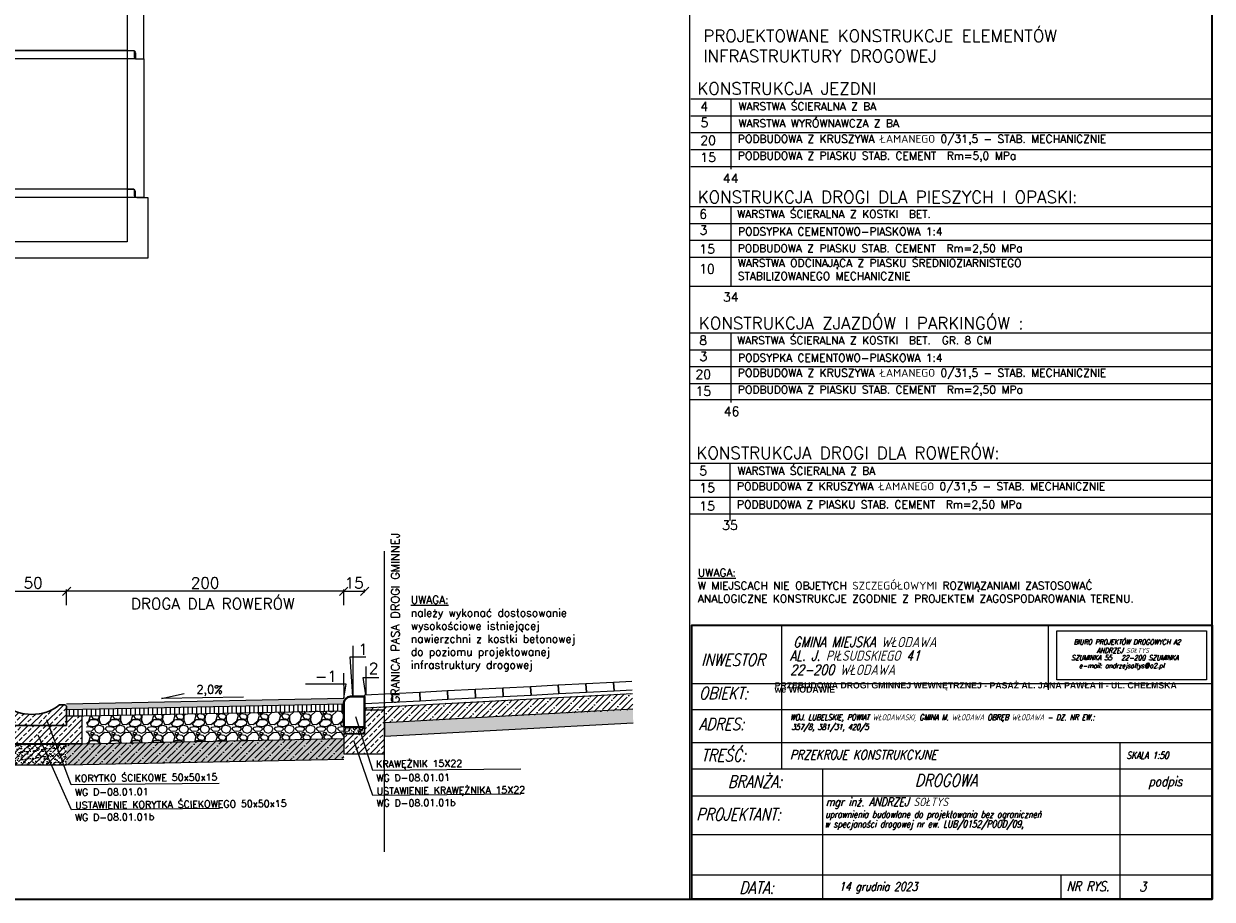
# Model space of a CAD drawing. Header units: metres. Extents: x 8462340 to 8469377, y 5710371 to 5712927.
# Tile 6 of 31: x 8463483 to 8464341, y 5710371 to 5711003. Entities that reach past the tile are written whole.
import ezdxf

# ---------------------------------------------------------------- set-up
doc = ezdxf.new("R2010")
doc.units = ezdxf.units.M
doc.linetypes.add('4003', pattern=[3, 2, -1])
for name, color, linetype, lineweight in [('dim', 7, 'Continuous', 5), ('opisy do przekrojów', 1, 'Continuous', 5), ('PODRYS', 2, 'Continuous', 5), ('Warstwa przekroje poprzeczne', 7, 'Continuous', 5)]:
    doc.layers.add(name, color=color, linetype=linetype, lineweight=lineweight)
doc.layers.add('GRANICA PASA', color=184, linetype='Continuous')
doc.styles.add('mm', font='simplex.shx')
doc.styles.get("Standard").update_dxf_attribs({"font": 'simplex.shx'})
doc.dimstyles.new('ISO-25', dxfattribs={"dimtxt": 2.5, "dimasz": 2.5, "dimexe": 1.25, "dimexo": 0.625, "dimtad": 1, "dimtxsty": 'Standard', "dimcen": 2.5, "dimadec": 0, "dimazin": 0, "dimtfac": 1, "dimtmove": 0, "dimatfit": 3, "dimfxl": 1, "dimarcsym": 0})

# ---------------------------------------------------------------- blocks, each defined once
blk = doc.blocks.new('sfdretw')
at = {"layer": 'dim'}
blk.add_lwpolyline([(8458675.99, 5714308.28), (8458693.56, 5714308.28), (8458693.56, 5714302.54), (8458675.99, 5714302.54)], close=True, dxfattribs=at)
at = {"layer": 'Warstwa przekroje poprzeczne', "color": 250, "lineweight": 30, "style": 'mm', "oblique": 15, "width": 0.8}
blk.add_text('BIURO PROJEKTÓW DROGOWYCH A2', height=0.5929, dxfattribs=at).set_placement((8458677.99, 5714306.67, 18.83))
at = {"layer": 'Warstwa przekroje poprzeczne', "color": 250, "lineweight": 18, "style": 'mm', "oblique": 15, "width": 0.8}
for s, p in [('SZUMINKA 55   22-200 SZUMINKA', (8458677.69, 5714304.83, 18.83)), ('ANDRZEJ SOŁTYS', (8458680.67, 5714305.68, 18.83)), ('e-mail: andrzejsoltys@o2.pl', (8458678.59, 5714303.9, 18.83))]:
    blk.add_text(s, height=0.5929, dxfattribs=at).set_placement(p)
blk = doc.blocks.new('_Oblique')
at = {"color": 0, "linetype": 'ByBlock', "lineweight": -2}
blk.add_line((-0.5, -0.5), (0.5, 0.5), dxfattribs=at)
blk = doc.blocks.new('*D9430')
at = {"color": 0, "lineweight": -2, "transparency": 16777216}
for p, q in [((8463713.93, 5710592.36), (8463713.93, 5710594.47)), ((8463713.93, 5710593.22), (8463728.93, 5710593.22)), ((8463728.93, 5710592.38), (8463728.93, 5710594.47))]:
    blk.add_line(p, q, dxfattribs=at)
at = {"layer": 'Defpoints', "color": 0, "lineweight": 20, "transparency": 16777216}
for p in [(8463728.93, 5710593.22), (8463713.93, 5710491.06, 543.23), (8463728.93, 5710492.03, 543.23)]:
    blk.add_point(p, dxfattribs=at)
at = {"color": 0, "lineweight": -2, "transparency": 16777216, "xscale": 6, "yscale": 6, "zscale": 6, "rotation": 180}
blk.add_blockref('_Oblique', (8463713.93, 5710593.22), dxfattribs=at)
at = {"color": 0, "lineweight": -2, "transparency": 16777216, "xscale": 6, "yscale": 6, "zscale": 6}
blk.add_blockref('_Oblique', (8463728.93, 5710593.22), dxfattribs=at)
at = {"color": 0, "transparency": 16777216, "insert": (8463721.43, 5710599.22), "char_height": 8, "attachment_point": 5}
blk.add_mtext('15', dxfattribs=at)
blk = doc.blocks.new('*D9431')
at = {"color": 0, "lineweight": -2, "transparency": 16777216}
for p, q in [((8463513.91, 5710583.22), (8463513.91, 5710594.47)), ((8463713.91, 5710593.22), (8463513.91, 5710593.22)), ((8463713.91, 5710583.22), (8463713.91, 5710594.47))]:
    blk.add_line(p, q, dxfattribs=at)
at = {"layer": 'Defpoints', "color": 0, "lineweight": 20, "transparency": 16777216}
for p in [(8463513.91, 5710593.22), (8463713.91, 5710542.3), (8463513.91, 5710522.42)]:
    blk.add_point(p, dxfattribs=at)
at = {"color": 0, "lineweight": -2, "transparency": 16777216, "xscale": 6, "yscale": 6, "zscale": 6, "rotation": 180}
blk.add_blockref('_Oblique', (8463513.91, 5710593.22), dxfattribs=at)
at = {"color": 0, "lineweight": -2, "transparency": 16777216, "xscale": 6, "yscale": 6, "zscale": 6}
blk.add_blockref('_Oblique', (8463713.91, 5710593.22), dxfattribs=at)
at = {"color": 0, "transparency": 16777216, "insert": (8463613.91, 5710599.22), "char_height": 8, "attachment_point": 5}
blk.add_mtext('200', dxfattribs=at)
blk = doc.blocks.new('posredni 50cm')
at = {"layer": 'dim', "lineweight": 20}
blk.add_lwpolyline([(8463058.24, 5711684.17), (8463058.24, 5711680.17, 0.414214), (8463060.24, 5711678.17), (8463065.24, 5711678.17), (8463065.24, 5711628.17), (8463059.24, 5711628.17), (8463059.24, 5711632.17, 0.414214), (8463057.24, 5711634.17), (8463053.24, 5711634.17), (8462953.24, 5711634.17), (8462949.24, 5711634.17, 0.414214), (8462947.24, 5711632.17), (8462947.24, 5711628.17), (8462941.24, 5711628.17), (8462941.24, 5711678.17), (8462946.24, 5711678.17, 0.414214), (8462948.24, 5711680.17), (8462948.24, 5711684.17)], format="xyb", close=True, dxfattribs=at)
at = {"layer": 'dim', "lineweight": 20, "flags": 128}
for points in [[(8462953.24, 5711684.17), (8462953.24, 5711634.17)], [(8463053.24, 5711684.17), (8463053.24, 5711634.17)], [(8462947.24, 5711628.17), (8463059.24, 5711628.17)]]:
    blk.add_lwpolyline(points, dxfattribs=at)
blk = doc.blocks.new('posredni 100cm')
at = {"layer": 'dim', "lineweight": 20}
for points in [[(8462953.24, 5711607.61), (8462948.24, 5711607.61), (8462948.24, 5711603.61, -0.414214), (8462946.24, 5711601.61), (8462941.24, 5711601.61), (8462941.24, 5711501.61)], [(8463053.24, 5711607.61), (8463058.24, 5711607.61), (8463058.24, 5711603.61, 0.414214), (8463060.24, 5711601.61), (8463065.24, 5711601.61), (8463065.24, 5711501.61)], [(8462941.24, 5711501.61), (8462947.24, 5711501.61), (8462947.24, 5711505.61, -0.414214), (8462949.24, 5711507.61), (8462953.24, 5711507.61)], [(8463065.24, 5711501.61), (8463059.24, 5711501.61), (8463059.24, 5711505.61, 0.414214), (8463057.24, 5711507.61), (8463053.24, 5711507.61)]]:
    blk.add_lwpolyline(points, format="xyb", dxfattribs=at)
at = {"layer": 'dim', "lineweight": 20, "flags": 128}
for points in [[(8462953.24, 5711607.61), (8463053.24, 5711607.61)], [(8462953.24, 5711607.61), (8462953.24, 5711507.61)], [(8463053.24, 5711607.61), (8463053.24, 5711507.61)], [(8462947.24, 5711501.61), (8463059.24, 5711501.61)], [(8462953.24, 5711507.61), (8463053.24, 5711507.61)]]:
    blk.add_lwpolyline(points, dxfattribs=at)
blk = doc.blocks.new('podst 50')
at = {"layer": 'dim', "lineweight": 20}
for points in [[(8462953.24, 5711491.51), (8462948.24, 5711491.51), (8462948.24, 5711487.51, -0.414214), (8462946.24, 5711485.51), (8462938.24, 5711485.51)], [(8463053.24, 5711491.51), (8463058.24, 5711491.51), (8463058.24, 5711487.51, 0.414214), (8463060.24, 5711485.51), (8463068.24, 5711485.51)]]:
    blk.add_lwpolyline(points, format="xyb", dxfattribs=at)
at = {"layer": 'dim', "lineweight": 20, "flags": 128}
for points in [[(8462938.24, 5711485.51), (8462938.24, 5711441.51)], [(8462953.24, 5711491.51), (8462953.24, 5711453.51)], [(8462953.24, 5711491.51), (8463053.24, 5711491.51)], [(8463053.24, 5711491.51), (8463053.24, 5711453.51)], [(8463068.24, 5711485.51), (8463068.24, 5711441.51)], [(8462953.24, 5711453.51), (8463053.24, 5711453.51)], [(8462938.24, 5711441.51), (8463068.24, 5711441.51)]]:
    blk.add_lwpolyline(points, dxfattribs=at)
blk = doc.blocks.new('*D9443')
at = {"color": 0, "lineweight": -2, "transparency": 16777216}
for p, q in [((8463463.91, 5710592.48), (8463463.91, 5710594.47)), ((8463463.91, 5710593.22), (8463513.91, 5710593.22)), ((8463513.91, 5710592.48), (8463513.91, 5710594.47))]:
    blk.add_line(p, q, dxfattribs=at)
at = {"layer": 'Defpoints', "color": 0, "lineweight": 20, "transparency": 16777216}
for p in [(8463513.91, 5710593.22), (8463463.91, 5710496.97, 543.23), (8463513.91, 5710496.97, 543.23)]:
    blk.add_point(p, dxfattribs=at)
at = {"color": 0, "lineweight": -2, "transparency": 16777216, "xscale": 6, "yscale": 6, "zscale": 6, "rotation": 180}
blk.add_blockref('_Oblique', (8463463.91, 5710593.22), dxfattribs=at)
at = {"color": 0, "lineweight": -2, "transparency": 16777216, "xscale": 6, "yscale": 6, "zscale": 6}
blk.add_blockref('_Oblique', (8463513.91, 5710593.22), dxfattribs=at)
at = {"color": 0, "transparency": 16777216, "insert": (8463489.82, 5710599.22), "char_height": 8, "attachment_point": 5}
blk.add_mtext('50', dxfattribs=at)

msp = doc.modelspace()

# ---------------------------------------------------------------- hatches: boundary and pattern name
at = {"layer": 'dim', "linetype": 'Continuous', "lineweight": 15}
h = msp.add_hatch(color=256, dxfattribs=at)
h.dxf.hatch_style = 1
h.paths.add_polyline_path([(8463513.91, 5710507.97), (8463513.91, 5710511.97), (8463713.91, 5710515.97), (8463713.91, 5710511.97)])
at = {"layer": 'dim', "lineweight": 5}
h = msp.add_hatch(dxfattribs=at)
h.set_pattern_fill('ANSI35', color=256, angle=359.81771, style=0)
h.set_pattern_definition([(44.817711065, (-88820.334, 142338.7), (-4.475819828, 4.504390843), []), (44.817711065, (-88815.844, 142338.6855), (-4.475819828, 4.504390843), [7.9375, -1.5875, 0, -1.5875])])
h.paths.add_polyline_path([(8463922.55, 5710507.69), (8463922.18, 5710519.5), (8463729.09, 5710509.2), (8463729.8, 5710499.75), (8463729.88, 5710499.75), (8463729.29, 5710507.35), (8463743.33, 5710507.33), (8463743.33, 5710498.36)])
at = {"layer": 'dim', "lineweight": 20}
h = msp.add_hatch(dxfattribs=at)
h.set_pattern_fill('ANSI33', color=256, style=0)
h.set_pattern_definition([(45, (-1101.263, -1339.07), (-4.4901280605, 4.4901280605), []), (45, (-1096.773, -1339.07), (-4.4901280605, 4.4901280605), [3.175, -1.5875])])
h.paths.add_polyline_path([(8463513.91, 5710496.29), (8463513.91, 5710510.29), (8463512.91, 5710511.29), (8463508.91, 5710511.29, -0.35), (8463468.91, 5710511.29), (8463464.91, 5710511.29), (8463463.91, 5710510.29), (8463463.91, 5710496.29)])
at = {"layer": 'dim', "linetype": 'Continuous', "lineweight": 15}
h = msp.add_hatch(dxfattribs=at)
h.set_pattern_fill('ANSI31', color=256, angle=45)
h.set_pattern_definition([(90, (-6269.6268, 1513.899), (-3.175, 7e-16), [])])
h.paths.add_polyline_path([(8463513.91, 5710502.97), (8463513.91, 5710507.97), (8463713.91, 5710511.97), (8463713.93, 5710506.97)])
at = {"layer": 'dim', "lineweight": 5}
h = msp.add_hatch(dxfattribs=at)
h.set_pattern_fill('GRAVEL', scale=0.6)
h.set_pattern_definition([(228.0127875, (-11491.7678, -27747.2954), (-121.92000000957, -137.15999999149), [2.05032864, -202.982901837]), (184.969741, (-11493.13945, -27748.81944), (182.879999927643, 15.240000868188), [3.51842832, -348.324293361]), (132.5104471, (-11496.6446, -27749.1242), (152.400000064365, -167.639999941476), [2.48088912, -245.608336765]), (267.273689, (-11502.58825, -27752.9342), (15.24000003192, 304.7999999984), [3.20402712, -317.198624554]), (292.83365418, (-11502.74065, -27756.1346), (-76.20000000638, 182.879999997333), [3.1418022, -311.038846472]), (357.273689, (-11501.52145, -27759.0302), (-304.7999999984, 15.24000003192), [3.20402712, -317.198624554]), (37.69424047, (-11498.32105, -27759.18264), (-198.119999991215, -152.400000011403), [4.23716196, -419.478691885]), (72.25532837, (-11494.96825, -27756.59184), (106.680000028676, 335.279999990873), [4.00031712, -396.031539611]), (121.42956562, (-11493.74905, -27752.7818), (-121.9200000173, 198.119999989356), [3.214878, -318.273274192]), (175.2363583, (-11495.4254, -27750.0386), (167.6399999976, -15.24000002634), [3.67027968, -179.8436217]), (222.3974378, (-11499.08305, -27749.73384), (-182.879999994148, -167.640000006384), [4.74646752, -469.900635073]), (138.81407483, (-11487.5006, -27753.0866), (-106.6799999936, 91.44000000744), [1.62002724, -160.383394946]), (171.4692344, (-11488.71985, -27752.0198), (198.12000000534, -30.479999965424), [3.08209188, -305.127833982]), (225, (-11491.768, -27751.563), (-2e-15, -15.24), [2.15525604, -19.39735865]), (203.19859051, (-11492.8346, -27749.7338), (76.20000000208, 30.47999999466), [1.16064792, -114.903734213]), (291.80140949, (-11493.9014, -27750.191), (-15.2400000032, 45.7199999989), [1.64139372, -80.42851794]), (30.96375653, (-11493.2918, -27751.715), (45.7200000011, 30.4799999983), [2.66591796, -86.197788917]), (161.56505118, (-11491.006, -27750.3434), (30.4800000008, -15.2399999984), [1.92772284, -46.2653887]), (16.389540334, (-11502.74065, -27750.191), (152.4, 45.72), [2.700528, -267.352960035]), (70.34617594, (-11500.1498, -27749.429), (-60.96000000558, -167.63999999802), [2.26559364, -224.29329407]), (293.19859051, (-11491.0058, -27747.2954), (-30.47999999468, 76.20000000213), [2.3212806, -113.743101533]), (343.61045967, (-11490.09145, -27749.429), (-152.400000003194, 45.71999998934), [2.700528, -267.352960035]), (339.44395478, (-11502.7406, -27759.6398), (-76.2, 30.48), [2.6042112, -127.606405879]), (294.7751406, (-11500.3022, -27760.5542), (-76.2000000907, 167.63999995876), [2.18203272, -216.021560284]), (66.80140949, (-11490.8534, -27762.5354), (30.4799999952, 76.2000000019), [2.3212806, -113.743101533]), (17.35402464, (-11489.93905, -27760.4018), (-198.11999999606, -60.960000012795), [2.55469644, -252.914255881]), (69.44395478, (-11498.321, -27762.5354), (-30.48000000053, -76.1999999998), [1.3021056, -128.908511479]), (101.309932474, (-11491.7678, -27762.5354), (-15.24, 60.96), [0.7770876, -76.931969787]), (165.96375653, (-11491.9202, -27761.7734), (45.72, -15.24), [3.1418022, -59.694327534]), (186.00900596, (-11494.96825, -27761.0114), (152.39999999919, 15.240000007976), [2.911602, -288.24818918]), (303.69006753, (-11493.292, -27753.0866), (-15.2400000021, 30.479999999), [2.19794328, -52.750658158]), (353.15722659, (-11492.07265, -27754.91544), (259.080000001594, -30.479999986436), [3.83734056, -379.89605439]), (60.9453959, (-11488.2626, -27755.3726), (-60.96000000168, -106.67999999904), [1.56904944, -155.336353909]), (90, (-11487.5, -27754.001), (-15.24, 15.24), [0.9144, -14.3256]), (120.25643716, (-11495.273, -27760.5542), (60.95999999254, -106.68000000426), [2.11720176, -209.60364464]), (48.0127875, (-11496.3398, -27758.7254), (121.92000001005, 137.15999999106), [4.10065728, -200.932573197]), (0, (-11493.597, -27755.677), (15.24, 15.24), [3.9624, -11.2776]), (325.3048465, (-11489.6342, -27755.6774), (152.40000005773, -106.67999991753), [2.40965736, -238.555900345]), (254.0546041, (-11487.653, -27757.049), (-15.23999999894, -60.96000000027), [2.21897448, -108.729900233]), (207.64597536, (-11488.26265, -27759.18264), (-289.56000001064, -152.399999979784), [3.6128706, -357.674786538]), (175.42607874, (-11491.46305, -27760.85904), (-198.119999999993, 15.239999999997), [3.82217676, -378.395078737])])
h.paths.add_polyline_path([(8463528.27, 5710483.26), (8463528.27, 5710503.26), (8463713.93, 5710506.97), (8463713.93, 5710486.97)])
h = msp.add_hatch(dxfattribs=at)
h.set_pattern_fill('ANSI33', color=256, scale=0.96, style=0)
h.set_pattern_definition([(45, (4950941.788, 318822.721), (-4.310522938, 4.310522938), []), (45, (4950946.0985, 318822.721), (-4.310522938, 4.310522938), [3.048, -1.524])])
h.paths.add_polyline_path([(8463713.93, 5710490.37), (8463713.93, 5710475.97), (8463743.33, 5710475.97), (8463743.33, 5710507.33), (8463728.93, 5710507.39), (8463728.93, 5710490.37)])
h = msp.add_hatch(dxfattribs=at)
h.set_pattern_fill('AR-SAND', color=256, scale=0.05, angle=359.91413, style=0)
h.set_pattern_definition([(37.414133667, (-79438.095, 127956.032), (-0.07633418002, 2.44718333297), [0, -1.9304, 0, -2.159, 0, -2.06375]), (7.414133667, (-79438.095, 127956.032), (2.2529852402, 3.5807530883), [0, -1.0414, 0, -1.7399, 0, -0.66675]), (327.414133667, (-79439.657, 127956.0343), (3.95496817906, 0.00125881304), [0, -0.635, 0, -2.286, 0, -2.9845]), (317.414133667, (-79439.657, 127956.0343), (3.8194484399, 1.1089238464), [0, -0.3175, 0, -1.4986, 0, -1.7145])])
h.paths.add_polyline_path([(8463922.86, 5710497.78), (8463922.55, 5710507.78), (8463743.33, 5710498.36), (8463743.33, 5710488.58)])
h = msp.add_hatch(dxfattribs=at)
h.set_pattern_fill('ANSI33', color=256, scale=0.96, style=0)
h.set_pattern_definition([(45, (-5711.81, 1946.8516), (-4.310522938, 4.310522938), []), (45, (-5707.4997, 1946.8516), (-4.310522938, 4.310522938), [3.048, -1.524])])
h.paths.add_polyline_path([(8463463.91, 5710496.29), (8463463.91, 5710502.97), (8463449.45, 5710503.26), (8463449.45, 5710503.26), (8463449.45, 5710483.26), (8463452.86, 5710483.19), (8463524.97, 5710483.19), (8463524.97, 5710503.19), (8463513.91, 5710502.97), (8463513.91, 5710496.29)])
h = msp.add_hatch(dxfattribs=at)
h.set_pattern_fill('AR-SAND', color=256, scale=0.048, angle=90, style=0)
h.set_pattern_definition([(127.5, (4950941.788, 318822.7208), (-2.3491835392, -0.0768015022), [0, -1.853184, 0, -2.07264, 0, -1.9812]), (97.5, (4950941.788, 318822.7208), (-3.4407604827, 2.157711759), [0, -0.999744, 0, -1.670304, 0, -0.64008]), (57.5, (4950941.788, 318821.2212), (-0.00689848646, 3.79676337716), [0, -0.6096, 0, -2.19456, 0, -2.86512]), (47.5, (4950941.788, 318821.2212), (-1.0700607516, 3.6650709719), [0, -0.3048, 0, -1.438656, 0, -1.64592])])
h.paths.add_polyline_path([(8463713.93, 5710494.57), (8463713.93, 5710490.37), (8463728.93, 5710490.37), (8463728.93, 5710495.17), (8463714.53, 5710495.17)])
h = msp.add_hatch(dxfattribs=at)
h.set_pattern_fill('GRAVEL', scale=0.6)
h.set_pattern_definition([(228.0127875, (-11550.0547, -27789.8897), (-121.92000000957, -137.15999999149), [2.05032864, -202.982901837]), (184.969741, (-11551.42635, -27791.4137), (182.879999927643, 15.240000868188), [3.51842832, -348.324293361]), (132.5104471, (-11554.93155, -27791.7185), (152.400000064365, -167.639999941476), [2.48088912, -245.608336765]), (267.273689, (-11560.87515, -27795.5285), (15.24000003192, 304.7999999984), [3.20402712, -317.198624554]), (292.83365418, (-11561.02755, -27798.7289), (-76.20000000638, 182.879999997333), [3.1418022, -311.038846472]), (357.273689, (-11559.80835, -27801.6245), (-304.7999999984, 15.24000003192), [3.20402712, -317.198624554]), (37.69424047, (-11556.60795, -27801.7769), (-198.119999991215, -152.400000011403), [4.23716196, -419.478691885]), (72.25532837, (-11553.25515, -27799.1861), (106.680000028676, 335.279999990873), [4.00031712, -396.031539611]), (121.42956562, (-11552.03595, -27795.3761), (-121.9200000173, 198.119999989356), [3.214878, -318.273274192]), (175.2363583, (-11553.7123, -27792.6329), (167.6399999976, -15.24000002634), [3.67027968, -179.8436217]), (222.3974378, (-11557.36995, -27792.3281), (-182.879999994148, -167.640000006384), [4.74646752, -469.900635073]), (138.81407483, (-11545.7875, -27795.6809), (-106.6799999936, 91.44000000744), [1.62002724, -160.383394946]), (171.4692344, (-11547.00675, -27794.6141), (198.12000000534, -30.479999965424), [3.08209188, -305.127833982]), (225, (-11550.055, -27794.157), (-2e-15, -15.24), [2.15525604, -19.39735865]), (203.19859051, (-11551.1215, -27792.3281), (76.20000000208, 30.47999999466), [1.16064792, -114.903734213]), (291.80140949, (-11552.1883, -27792.7853), (-15.2400000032, 45.7199999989), [1.64139372, -80.42851794]), (30.96375653, (-11551.5787, -27794.3093), (45.7200000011, 30.4799999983), [2.66591796, -86.197788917]), (161.56505118, (-11549.2927, -27792.9377), (30.4800000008, -15.2399999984), [1.92772284, -46.2653887]), (16.389540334, (-11561.02755, -27792.7853), (152.4, 45.72), [2.700528, -267.352960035]), (70.34617594, (-11558.4367, -27792.0233), (-60.96000000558, -167.63999999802), [2.26559364, -224.29329407]), (293.19859051, (-11549.2927, -27789.8897), (-30.47999999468, 76.20000000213), [2.3212806, -113.743101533]), (343.61045967, (-11548.37835, -27792.0233), (-152.400000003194, 45.71999998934), [2.700528, -267.352960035]), (339.44395478, (-11561.0275, -27802.2341), (-76.2, 30.48), [2.6042112, -127.606405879]), (294.7751406, (-11558.5891, -27803.1485), (-76.2000000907, 167.63999995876), [2.18203272, -216.021560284]), (66.80140949, (-11549.1403, -27805.1297), (30.4799999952, 76.2000000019), [2.3212806, -113.743101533]), (17.35402464, (-11548.22595, -27802.9961), (-198.11999999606, -60.960000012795), [2.55469644, -252.914255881]), (69.44395478, (-11556.608, -27805.1297), (-30.48000000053, -76.1999999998), [1.3021056, -128.908511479]), (101.309932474, (-11550.0547, -27805.1297), (-15.24, 60.96), [0.7770876, -76.931969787]), (165.96375653, (-11550.207, -27804.3677), (45.72, -15.24), [3.1418022, -59.694327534]), (186.00900596, (-11553.25515, -27803.6057), (152.39999999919, 15.240000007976), [2.911602, -288.24818918]), (303.69006753, (-11551.5787, -27795.681), (-15.2400000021, 30.479999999), [2.19794328, -52.750658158]), (353.15722659, (-11550.35955, -27797.5097), (259.080000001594, -30.479999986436), [3.83734056, -379.89605439]), (60.9453959, (-11546.5495, -27797.9669), (-60.96000000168, -106.67999999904), [1.56904944, -155.336353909]), (90, (-11545.788, -27796.595), (-15.24, 15.24), [0.9144, -14.3256]), (120.25643716, (-11553.56, -27803.1485), (60.95999999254, -106.68000000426), [2.11720176, -209.60364464]), (48.0127875, (-11554.6267, -27801.3197), (121.92000001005, 137.15999999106), [4.10065728, -200.932573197]), (0, (-11551.884, -27798.272), (15.24, 15.24), [3.9624, -11.2776]), (325.3048465, (-11547.92115, -27798.2717), (152.40000005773, -106.67999991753), [2.40965736, -238.555900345]), (254.0546041, (-11545.94, -27799.6433), (-15.23999999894, -60.96000000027), [2.21897448, -108.729900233]), (207.64597536, (-11546.54955, -27801.7769), (-289.56000001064, -152.399999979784), [3.6128706, -357.674786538]), (175.42607874, (-11549.74995, -27803.4533), (-198.119999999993, 15.239999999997), [3.82217676, -378.395078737])])
h.paths.add_polyline_path([(8463513.91, 5710483.25), (8463463.91, 5710483.25), (8463463.91, 5710482.97), (8463513.91, 5710482.97)])
h = msp.add_hatch(dxfattribs=at)
h.set_pattern_fill('ANSI35', color=256)
h.set_pattern_definition([(45, (-7861.359, 23381.765), (-4.4901280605, 4.4901280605), []), (45, (-7856.869, 23381.765), (-4.4901280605, 4.4901280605), [7.9375, -1.5875, 0, -1.5875])])
h.paths.add_polyline_path([(8463463.91, 5710467.96), (8463463.91, 5710482.97), (8463513.91, 5710482.97), (8463513.91, 5710467.96)])
h = msp.add_hatch(dxfattribs=at)
h.set_pattern_fill('AR-SAND', color=256, scale=0.08)
h.set_pattern_definition([(37.5, (-7852.592, 23383.013), (-0.1280025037, 3.9153058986), [0, -3.08864, 0, -3.4544, 0, -3.302]), (7.5, (-7852.592, 23383.013), (3.596186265, 5.7346008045), [0, -1.66624, 0, -2.78384, 0, -1.0668]), (327.5, (-7855.0913, 23383.013), (6.3279389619, 0.0114974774), [0, -1.016, 0, -3.6576, 0, -4.7752]), (317.5, (-7855.0913, 23383.013), (6.1084516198, 1.783434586), [0, -0.508, 0, -2.39776, 0, -2.7432])])
h.paths.add_polyline_path([(8463463.91, 5710467.96), (8463463.91, 5710482.97), (8463513.91, 5710482.97), (8463513.91, 5710467.96)])
h = msp.add_hatch(dxfattribs=at)
h.set_pattern_fill('ANSI35', color=256)
h.set_pattern_definition([(45, (-7805.314, 23404.4634), (-4.4901280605, 4.4901280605), []), (45, (-7800.824, 23404.4634), (-4.4901280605, 4.4901280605), [7.9375, -1.5875, 0, -1.5875])])
h.paths.add_polyline_path([(8463513.91, 5710467.96), (8463513.91, 5710482.97), (8463713.93, 5710486.97), (8463713.91, 5710471.96)])
h = msp.add_hatch(dxfattribs=at)
h.set_pattern_fill('AR-SAND', color=256, scale=0.08)
h.set_pattern_definition([(37.5, (-7796.547, 23405.7114), (-0.1280025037, 3.9153058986), [0, -3.08864, 0, -3.4544, 0, -3.302]), (7.5, (-7796.547, 23405.7114), (3.596186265, 5.7346008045), [0, -1.66624, 0, -2.78384, 0, -1.0668]), (327.5, (-7799.0462, 23405.7114), (6.3279389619, 0.0114974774), [0, -1.016, 0, -3.6576, 0, -4.7752]), (317.5, (-7799.046, 23405.7114), (6.1084516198, 1.783434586), [0, -0.508, 0, -2.39776, 0, -2.7432])])
h.paths.add_polyline_path([(8463513.91, 5710467.96), (8463513.91, 5710482.97), (8463713.93, 5710486.97), (8463713.91, 5710471.96)])

# ---------------------------------------------------------------- linework, layer by layer
at = {"layer": 'dim'}
msp.add_line((8463963.78, 5710370.95), (8463963.78, 5711745.95), dxfattribs=at)
at = {"layer": 'dim', "lineweight": 5}
for p, q in [((8464340.6, 5710948.4), (8463964.49, 5710948.4)), ((8463993.22, 5710948.4), (8463993.22, 5710897.79)), ((8464340.6, 5710936.19), (8463964.49, 5710936.19)), ((8464340.6, 5710923.98), (8463964.49, 5710923.98)), ((8464340.6, 5710923.98), (8463964.49, 5710923.98)), ((8464340.6, 5710911.77), (8463964.49, 5710911.77)), ((8464340.6, 5710899.56), (8463964.49, 5710899.56)), ((8464339.89, 5710870.7), (8463963.78, 5710870.7)), ((8463993.22, 5710870.7), (8463993.22, 5710813.18)), ((8464339.89, 5710858.49), (8463963.78, 5710858.49)), ((8464339.89, 5710846.28), (8463963.78, 5710846.28)), ((8464339.89, 5710834.07), (8463963.78, 5710834.07)), ((8464339.89, 5710813.18), (8463963.78, 5710813.18)), ((8464339.89, 5710779.54), (8463963.78, 5710779.54)), ((8463993.22, 5710779.54), (8463993.22, 5710729.41)), ((8464339.89, 5710767.33), (8463963.78, 5710767.33)), ((8464339.89, 5710755.12), (8463963.78, 5710755.12)), ((8464339.89, 5710742.91), (8463963.78, 5710742.91)), ((8464339.89, 5710731.34), (8463963.78, 5710731.34)), ((8464339.89, 5710685.4), (8463963.78, 5710685.4)), ((8463992.52, 5710685.4), (8463992.52, 5710644.23)), ((8464339.89, 5710673.19), (8463963.78, 5710673.19)), ((8464339.89, 5710660.98), (8463963.78, 5710660.98)), ((8464339.89, 5710660.98), (8463963.78, 5710660.98)), ((8464339.89, 5710648.77), (8463963.78, 5710648.77)), ((8463743.31, 5710405.24), (8463743.31, 5710622.19)), ((8463713.93, 5710490.37), (8463728.93, 5710490.37)), ((8463713.93, 5710475.97), (8463743.33, 5710475.97))]:
    msp.add_line(p, q, dxfattribs=at)
at = {"layer": 'dim', "linetype": 'Continuous', "lineweight": 15}
msp.add_line((8464222.3, 5710568.75), (8464222.3, 5710522.06), dxfattribs=at)
at = {"layer": 'dim', "linetype": 'ByBlock', "lineweight": 15}
for p, q in [((8463582.37, 5710515.79), (8463598.81, 5710519.55)), ((8463641.57, 5710516.9), (8463582.37, 5710515.79))]:
    msp.add_line(p, q, dxfattribs=at)
at = {"layer": 'dim', "lineweight": 40}
for p, q in [((8463718.93, 5710517.17), (8463728.93, 5710517.17)), ((8463713.93, 5710495.17), (8463713.93, 5710512.17)), ((8463713.93, 5710495.17), (8463728.93, 5710495.17))]:
    msp.add_line(p, q, dxfattribs=at)
at = {"layer": 'dim', "linetype": 'ByBlock', "lineweight": 5}
msp.add_line((8463728.96, 5710509.19), (8463922.18, 5710519.48), dxfattribs=at)
at = {"layer": 'dim', "lineweight": 35}
msp.add_lwpolyline([(8464340.6, 5710568.75), (8464340.6, 5710370.95), (8463965.08, 5710370.95), (8463965.08, 5710568.75)], close=True, dxfattribs=at)
at = {"layer": 'dim', "lineweight": 5, "flags": 128}
for points in [[(8463720.55, 5710553.77), (8463720.55, 5710517.17), (8463718.69, 5710545.91), (8463729.91, 5710545.9)], [(8463713.83, 5710534.06), (8463713.91, 5710515.97), (8463715.68, 5710526.19), (8463686.3, 5710526.21)], [(8463729.85, 5710538.88), (8463729.82, 5710518.46), (8463728, 5710531.02), (8463739.22, 5710531.03)], [(8463513.91, 5710502.97), (8463713.93, 5710506.97)]]:
    msp.add_lwpolyline(points, dxfattribs=at)
at = {"layer": 'dim', "color": 0}
for points in [[(8463828.78, 5710523.31), (8463808.81, 5710522.28), (8463809.12, 5710516.28), (8463829.09, 5710517.31)], [(8463848.75, 5710524.34), (8463828.78, 5710523.31), (8463829.09, 5710517.31), (8463849.06, 5710518.34)], [(8463868.73, 5710525.37), (8463848.75, 5710524.34), (8463849.06, 5710518.34), (8463869.04, 5710519.37)], [(8463888.7, 5710526.4), (8463868.73, 5710525.37), (8463869.04, 5710519.37), (8463889.01, 5710520.4)], [(8463748.89, 5710519.18), (8463728.91, 5710518.15), (8463729.22, 5710512.16), (8463749.2, 5710513.19)], [(8463768.86, 5710520.21), (8463748.89, 5710519.18), (8463749.2, 5710513.19), (8463769.17, 5710514.22)], [(8463788.83, 5710521.25), (8463768.86, 5710520.21), (8463769.17, 5710514.22), (8463789.14, 5710515.25)], [(8463808.81, 5710522.28), (8463788.83, 5710521.25), (8463789.14, 5710515.25), (8463809.12, 5710516.28)]]:
    msp.add_lwpolyline(points, close=True, dxfattribs=at)
at = {"layer": 'dim', "color": 252, "lineweight": 5}
msp.add_lwpolyline([(8463908.67, 5710527.43), (8463888.7, 5710526.4), (8463889.01, 5710520.4), (8463908.98, 5710521.43)], close=True, dxfattribs=at)
msp.add_lwpolyline([(8463921.9, 5710528.11), (8463908.67, 5710527.43), (8463908.98, 5710521.43), (8463922.09, 5710522.11)], dxfattribs=at)
at = {"layer": 'dim', "lineweight": 20, "flags": 128}
for points in [[(8463513.91, 5710511.97), (8463713.91, 5710515.97)], [(8463513.91, 5710507.97), (8463713.93, 5710511.97)], [(8463463.91, 5710482.97), (8463513.91, 5710482.97)], [(8463513.91, 5710482.97), (8463713.93, 5710486.97)], [(8463513.91, 5710467.96), (8463713.91, 5710471.96)], [(8463463.91, 5710467.96), (8463513.91, 5710467.96)]]:
    msp.add_lwpolyline(points, dxfattribs=at)
at = {"layer": 'dim', "lineweight": 40, "flags": 128}
msp.add_lwpolyline([(8463728.93, 5710495.17), (8463728.93, 5710517.17)], dxfattribs=at)
at = {"layer": 'dim', "lineweight": 30, "flags": 128}
msp.add_lwpolyline([(8463513.91, 5710496.29), (8463513.91, 5710510.29), (8463512.91, 5710511.29), (8463508.91, 5710511.29, -0.35), (8463468.91, 5710511.29), (8463464.91, 5710511.29), (8463463.91, 5710510.29), (8463463.91, 5710496.29)], format="xyb", close=True, dxfattribs=at)
at = {"layer": 'dim', "lineweight": 15}
msp.add_lwpolyline([(8463713.93, 5710490.37), (8463713.93, 5710475.97), (8463743.33, 5710475.97), (8463743.33, 5710507.33), (8463728.93, 5710507.39), (8463728.93, 5710490.37)], close=True, dxfattribs=at)
at = {"layer": 'dim', "lineweight": 5}
for points in [[(8463922.54, 5710508.13), (8463743.33, 5710498.36), (8463743.33, 5710488.58), (8463922.85, 5710498.25)], [(8463513.91, 5710503.26), (8463524.97, 5710503.26), (8463524.97, 5710483.19), (8463449.45, 5710483.19), (8463449.45, 5710503.26), (8463463.91, 5710503.26)]]:
    msp.add_lwpolyline(points, dxfattribs=at)
at = {"layer": 'dim', "lineweight": 18}
msp.add_lwpolyline([(8463713.93, 5710494.57), (8463713.93, 5710490.37), (8463728.93, 5710490.37), (8463728.93, 5710495.17), (8463714.53, 5710495.17)], close=True, dxfattribs=at)
at = {"layer": 'dim', "lineweight": 40}
msp.add_arc((8463718.93, 5710512.17), 5, 90, 180, dxfattribs=at)
msp.add_arc((8463718.93, 5710512.17), 5, 90, 180, dxfattribs=at)
at = {"layer": 'opisy do przekrojów', "lineweight": 15}
for p, q in [((8463517.34, 5710453.6), (8463499.77, 5710500.32)), ((8463734.89, 5710463.9), (8463722.65, 5710502.7)), ((8463517.5, 5710435.48), (8463493.44, 5710489.35)), ((8463735.04, 5710445.78), (8463721.25, 5710485.59)), ((8463841.66, 5710464.83), (8463734.89, 5710463.9)), ((8463624.11, 5710454.53), (8463517.34, 5710453.6)), ((8463841.82, 5710446.7), (8463735.04, 5710445.78)), ((8463624.27, 5710436.4), (8463517.5, 5710435.48))]:
    msp.add_line(p, q, dxfattribs=at)
at = {"layer": 'PODRYS', "color": 0, "lineweight": 35}
msp.add_lwpolyline([(8462339.89, 5710370.95), (8464340.6, 5710370.95), (8464340.6, 5711745.95), (8462339.89, 5711745.95)], close=True, dxfattribs=at)
at = {"layer": 'Warstwa przekroje poprzeczne', "linetype": 'Continuous', "lineweight": 30}
msp.add_line((8463965.08, 5710370.95), (8463965.08, 5710568.75), dxfattribs=at)
at = {"layer": 'Warstwa przekroje poprzeczne', "color": 250, "lineweight": 20}
for p, q in [((8464029.9, 5710568.75), (8464029.9, 5710465.08)), ((8463965.08, 5710526.66), (8464340.6, 5710526.66)), ((8463965.08, 5710507.99), (8464340.6, 5710507.99)), ((8463965.08, 5710484.07), (8464340.6, 5710484.07)), ((8464273.89, 5710484.07), (8464273.89, 5710370.95)), ((8463965.08, 5710465.08), (8464340.6, 5710465.08)), ((8464059.37, 5710465.08), (8464059.37, 5710370.95)), ((8463965.08, 5710445.61), (8464340.6, 5710445.61)), ((8463965.08, 5710417.73), (8464340.6, 5710417.73)), ((8463965.08, 5710417.73), (8464340.6, 5710417.73)), ((8463965.08, 5710388.48), (8464340.6, 5710388.48)), ((8464231.31, 5710388.48), (8464231.31, 5710370.95)), ((8463965.08, 5710370.95), (8464340.6, 5710370.95))]:
    msp.add_line(p, q, dxfattribs=at)
at = {"layer": 'Warstwa przekroje poprzeczne', "color": 250, "ltscale": 0.5}
msp.add_line((8464340.6, 5710370.95), (8464340.6, 5710550.23), dxfattribs=at)

# ---------------------------------------------------------------- block references
at = {"layer": 'dim', "color": 6, "lineweight": 20, "xscale": -1}
for name, p in [('posredni 50cm', (16926510.9, -650.62)), ('posredni 100cm', (16926510.9, -624.07)), ('podst 50', (16926510.9, -607.97))]:
    msp.add_blockref(name, p, dxfattribs=at)
at = {"layer": 'dim', "xscale": 6.156, "yscale": 6.156, "zscale": 6.156}
msp.add_blockref('sfdretw', (-43607380.98, -29466717.12, -538.43), dxfattribs=at)

# ---------------------------------------------------------------- texts
at = {"linetype": 'Continuous', "lineweight": 30}
for s, height, p in [('PROJEKTOWANE KONSTRUKCJE ELEMENTÓW', 8.8046, (8463973.39, 5710989.66)), ('INFRASTRUKTURY DROGOWEJ ', 8.8046, (8463973.39, 5710975.1)), ('KONSTRUKCJA JEZDNI ', 8.8046, (8463969.12, 5710951.65)), ('KONSTRUKCJA DROGI DLA PIESZYCH I OPASKI:', 8.8046, (8463969.33, 5710873.33)), ('KONSTRUKCJA ZJAZDÓW I PARKINGÓW :', 8.8046, (8463970.13, 5710782.3)), ('KONSTRUKCJA DROGI DLA ROWERÓW: ', 8.8046, (8463968.41, 5710688.65)), ('2', 8, (8463732.08, 5710533.55))]:
    msp.add_text(s, height=height, dxfattribs=at).set_placement(p)
at = {"lineweight": 30}
for s, height, p in [('4', 6.6, (8463971.19, 5710939.85)), ('5', 6.6, (8463971.33, 5710928.22)), ('20', 6.603, (8463971.19, 5710915.35)), ('15', 6.603, (8463971.19, 5710903.14)), ('44', 6.603, (8463987.44, 5710887.94)), ('6', 6.6, (8463970.49, 5710862.15)), ('3', 6.6, (8463970.62, 5710850.53)), ('15', 6.603, (8463970.49, 5710836.99)), ('10', 6.603, (8463970.35, 5710822.6)), ('34', 6.603, (8463987.5, 5710802.35)), ('8', 6.6, (8463970.49, 5710770.99)), ('3', 6.6, (8463970.62, 5710759.37)), ('20', 6.603, (8463967.7, 5710746.49)), ('15', 6.603, (8463967.7, 5710734.29)), ('46', 6.603, (8463988.04, 5710719.69)), ('5', 6.6, (8463970.49, 5710676.85)), ('15', 6.603, (8463970.49, 5710664.56)), ('15', 6.603, (8463970.49, 5710651.47)), ('35', 6.603, (8463986.93, 5710637.59)), ('DROGA DLA ROWERÓW', 8, (8463560.43, 5710580.19))]:
    msp.add_text(s, height=height, dxfattribs=at).set_placement(p)
at = {"lineweight": 15}
for s, p in [('PODBUDOWA Z KRUSZYWA ŁAMANEGO 0/31,5 - STAB. MECHANICZNIE', (8463998.39, 5710916.92)), ('PODBUDOWA Z PIASKU STAB. CEMENT  Rm=5,0 MPa ', (8463998.39, 5710904.72)), ('PODBUDOWA Z KRUSZYWA ŁAMANEGO 0/31,5 - STAB. MECHANICZNIE', (8463998.39, 5710748.07)), ('PODBUDOWA Z PIASKU STAB. CEMENT  Rm=2,50 MPa ', (8463998.39, 5710735.86)), ('PODBUDOWA Z KRUSZYWA ŁAMANEGO 0/31,5 - STAB. MECHANICZNIE', (8463997.68, 5710666.14)), ('PODBUDOWA Z PIASKU STAB. CEMENT  Rm=2,50 MPa ', (8463997.68, 5710653.04))]:
    msp.add_text(s, height=5.6349, dxfattribs=at).set_placement(p)
at = {"lineweight": 20}
msp.add_text('PODBUDOWA Z PIASKU STAB. CEMENT  Rm=2,50 MPa ', height=5.6349, dxfattribs=at).set_placement((8463998.18, 5710837.94))
at = {"linetype": 'Continuous', "lineweight": 30}
for s, height, rotation, p in [('1', 8, 359.91341, (8463724.48, 5710547.4)), ('-1', 8, 0.08659, (8463693.13, 5710527.84)), ('2,0%%%', 6, 359.62314, (8463607.59, 5710519.4))]:
    msp.add_text(s, height=height, rotation=rotation, dxfattribs=at).set_placement(p)
at = {"linetype": 'Continuous', "lineweight": 20, "char_height": 2.8175, "attachment_point": 1}
for s, insert, width in [('{\\H2x;WARSTWA ŚCIERALNA Z BA}', (8463998.67, 5710945.97), 367.7729), ('{\\H2x;WARSTWA WYRÓWNAWCZA Z BA}', (8463998.67, 5710933.76), 367.7729), ('{\\H2x;WARSTWA ŚCIERALNA Z KOSTKI  BET.  }', (8463997.84, 5710868.28), 367.7729), ('{\\Fsimplex|c238;\\H2x;PODSYPKA CEMENTOWO-PIASKOWA 1:4}', (8463998.42, 5710855.71), 282.7961), ('{\\H2x;WARSTWA ODCINAJĄCA Z PIASKU ŚREDNIOZIARNISTEGO STABILIZOWANEGO MECHANICZNIE  }', (8463998.22, 5710832.9), 282.7961), ('{\\H2x;WARSTWA ŚCIERALNA Z KOSTKI  BET.  GR. 8 CM}', (8463997.84, 5710777.12), 367.7729), ('{\\Fsimplex|c238;\\H2x;PODSYPKA CEMENTOWO-PIASKOWA 1:4}', (8463998.42, 5710764.55), 282.7961), ('{\\H2x;WARSTWA ŚCIERALNA Z BA}', (8463997.96, 5710682.98), 367.7729)]:
    msp.add_mtext(s, dxfattribs=dict(at, insert=insert, width=width))
at = {"lineweight": 15, "char_height": 5.63492, "attachment_point": 4}
for s, insert, width in [('{\\LUWAGA:\\P}W MIEJSCACH NIE OBJETYCH SZCZEGÓŁOWYMI ROZWIĄZANIAMI ZASTOSOWAĆ  ANALOGICZNE KONSTRUKCJE ZGODNIE Z PROJEKTEM ZAGOSPODAROWANIA TERENU.', (8463969.51, 5710597.26, -538.43), 364.0723), ('{\\LUWAGA:\\P}należy wykonać dostosowanie wysokościowe istniejącej nawierzchni z kostki betonowej do poziomu projektowanej infrastruktury drogowej', (8463762.24, 5710562.65, 548.03), 133.3856)]:
    msp.add_mtext(s, dxfattribs=dict(at, insert=insert, width=width))
at = {"layer": 'dim', "lineweight": 5}
note = msp.add_mtext_dynamic_manual_height_columns('\\pi-9;{\\fArial|b1|i0|c238|p34;\\H0.75x;\\c2960685;PRZEBUDOWA DROGI GMINNEJ WEWNĘTRZNEJ - PASAŻ AL. JANA PAWŁA II - UL. CHEŁMSKA \\H1.79908x; \\H0.55584x;\\Pwe WłODAWIE\\H2.12817x; \\H0.46989x;\\P\\H2.66668x; }', width=306.1729, gutter_width=56.94, heights=[19.51, 0], dxfattribs=dict(at, insert=(8464033.85, 5710527.57), char_height=6, attachment_point=1, line_spacing_factor=0.4))
for column, words in zip(note.columns.linked_columns, ['\\pi-9;{\\H1.41667x; }']):
    column.text = words
at = {"layer": 'GRANICA PASA', "color": 252, "linetype": '4003', "lineweight": 20}
msp.add_text('GRANICA PASA DROGI GMINNEJ', height=6, rotation=90, dxfattribs=at).set_placement((8463754.09, 5710512.38))
at = {"layer": 'opisy do przekrojów', "lineweight": 15}
for s, p in [('KRAWĘŻNIK 15X22', (8463737.29, 5710466.02)), ('KORYTKO ŚCIEKOWE 50x50x15', (8463519.74, 5710455.72)), ('WG D-08.01.01', (8463737.51, 5710455.93)), ('WG D-08.01.01', (8463519.97, 5710445.63)), ('USTAWIENIE KRAWĘŻNIKA 15X22', (8463737.73, 5710446.58)), ('USTAWIENIE KORYTKA ŚCIEKOWEGO 50x50x15', (8463520.18, 5710436.28)), ('WG D-08.01.01b', (8463737.55, 5710437.76)), ('WG D-08.01.01b', (8463520.01, 5710427.46))]:
    msp.add_text(s, height=5, rotation=0.49749, dxfattribs=at).set_placement(p)
at = {"layer": 'Warstwa przekroje poprzeczne', "color": 250, "lineweight": 30, "style": 'mm', "oblique": 15, "width": 0.8}
for s, height, p in [('GMINA MIEJSKA WŁODAWA', 7.3725, (8464038.3, 5710552.89)), ('AL. J. PIŁSUDSKIEGO 41', 7.3725, (8464035.75, 5710543.05)), ('22-200 WŁODAWA', 7.3725, (8464036.03, 5710532.86)), ('PRZEKROJE KONSTRUKCYJNE ', 6.7581, (8464035.92, 5710471.86))]:
    msp.add_text(s, height=height, dxfattribs=at).set_placement(p)
at = {"layer": 'Warstwa przekroje poprzeczne', "color": 250, "lineweight": 20, "style": 'mm', "oblique": 15, "width": 0.8}
for s, height, p in [('INWESTOR', 8.8, (8463971.84, 5710539.31)), ('OBIEKT:', 8.8, (8463970.29, 5710515.24)), ('ADRES:', 8.8, (8463970.08, 5710492.95)), ('TREŚĆ:', 8.8, (8463971.84, 5710470.47)), ('SKALA 1:50', 4.932, (8464278.76, 5710472.39)), ('BRANŻA:', 8.8, (8463991.02, 5710451.47)), ('DROGOWA', 8.8, (8464126.11, 5710452.33)), ('podpis', 7.04, (8464294.46, 5710452.44)), ('PROJEKTANT:', 8.7997, (8463968.32, 5710427.76)), ('DATA:', 8.8, (8463999.23, 5710374.87)), ('NR RYS.', 7.04, (8464235.38, 5710376.71)), ('3', 7.04, (8464288.02, 5710376.55))]:
    msp.add_text(s, height=height, dxfattribs=at).set_placement(p)
at = {"layer": 'Warstwa przekroje poprzeczne', "color": 250, "lineweight": 25, "style": 'mm', "oblique": 15, "width": 0.8}
for s, height, p in [('WOJ. LUBELSKIE, POWIAT WŁODAWASKI, GMINA M. WŁODAWA OBRĘB WŁODAWA - DZ. NR EW.:   ', 4.2997, (8464036.03, 5710500.09)), ('357/8, 381/31, 420/5', 4.2997, (8464036.96, 5710493.12)), ('mgr inż. ANDRZEJ SOŁTYS', 6.1438, (8464061.69, 5710438.13)), ('14 grudnia 2023', 6.1438, (8464071.36, 5710377.02))]:
    msp.add_text(s, height=height, dxfattribs=at).set_placement(p)
at = {"layer": 'Warstwa przekroje poprzeczne', "color": 250, "lineweight": 15, "style": 'mm', "oblique": 15, "width": 0.8}
for s, p in [('w specjaności drogowej nr ew. LUB/0152/POOD/09,', (8464060.81, 5710422.78)), ('uprawnienia budowlane do projektowania bez ograniczneń', (8464061.34, 5710429.69))]:
    msp.add_text(s, height=4.9473, dxfattribs=at).set_placement(p)

# ---------------------------------------------------------------- dimensions: what is measured, and where the dimension line sits
for base, p1, p2, picture, middle in [((8463513.91, 5710593.22, -1086.46), (8463463.91, 5710496.97, -543.23), (8463513.91, 5710496.97, -543.23), '*D9443', (8463489.82, 5710593.22, -1086.46)), ((8463728.93, 5710593.22, -1086.46), (8463713.93, 5710491.06, -543.23), (8463728.93, 5710492.03, -543.23), '*D9430', (8463721.43, 5710593.22, -1086.46))]:
    dim = msp.add_linear_dim(base=base, p1=p1, p2=p2, angle=180, dimstyle='ISO-25', override={"dimtxt": 8, "dimasz": 6, "dimgap": 2, "dimdec": 0, "dimblk": 'Oblique', "dimblk1": 'Oblique', "dimblk2": 'Oblique', "dimldrblk": 'Oblique', "dimfxl": 10, "dimfxlon": 1})
    dim.commit()
    dim.dimension.update_dxf_attribs({"geometry": picture, "text_midpoint": middle, "dimtype": 160})
dim = msp.add_linear_dim(base=(8463513.91, 5710593.22, -543.23), p1=(8463713.91, 5710542.3, -543.23), p2=(8463513.91, 5710522.42, -543.23), dimstyle='ISO-25', override={"dimtxt": 8, "dimasz": 6, "dimgap": 2, "dimdec": 0, "dimblk": 'Oblique', "dimblk1": 'Oblique', "dimblk2": 'Oblique', "dimldrblk": 'Oblique', "dimfxl": 10, "dimfxlon": 1})
dim.commit()
dim.dimension.update_dxf_attribs({"geometry": '*D9431', "text_midpoint": (8463613.91, 5710599.22, -543.23)})

doc.saveas('drawing.dxf')
